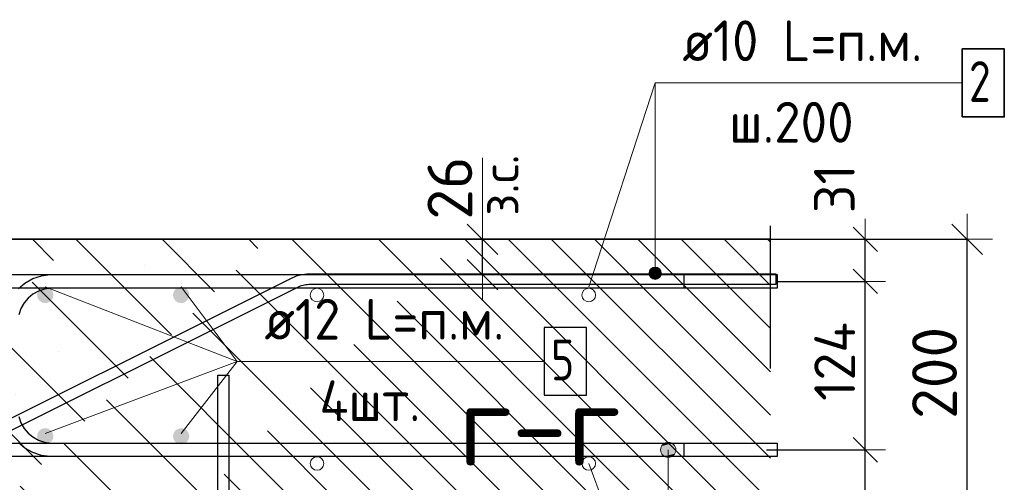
# Model space of a CAD drawing. Header units: metres. Extents: x -38 to 97, y -15 to 21.
# Tile 25 of 87: x 72.167 to 72.892, y 3.439 to 3.78. Entities that reach past the tile are written whole.
import ezdxf

# ---------------------------------------------------------------- set-up
doc = ezdxf.new("R2010")
doc.units = ezdxf.units.M
doc.header["$PDMODE"] = 65
doc.linetypes.add('______4', pattern=[0.135, 0.105, -0.03])
for name, color, linetype, lineweight in [('XR$3$Арм. стержнями верхней зоны', 180, 'Continuous', 35), ('XR$3$Арм. стержнями нижней зоны', 180, 'Continuous', 35), ('XR$3$Арм.стержн. Арматура края', 96, 'Continuous', 35), ('XR$3$Арм.стержн. Доп. арматура', 180, 'Continuous', 35), ('XR$3$Размерная линия (1)', 7, 'Continuous', 13), ('XR$3$Размерная линия_ общее', 7, 'Continuous', 13)]:
    doc.layers.add(name, color=color, linetype=linetype, lineweight=lineweight)
doc.styles.add('ISOCPEUR', font='txt')
doc.dimstyles.new('DIMSTYLE_11', dxfattribs={"dimtxt": 0.033, "dimasz": 0.0375, "dimexe": 0, "dimexo": 0, "dimgap": 0.0165, "dimtad": 2, "dimdec": 0, "dimlfac": 1000, "dimrnd": 1, "dimzin": 12, "dimdsep": 46, "dimtxsty": 'ISOCPEUR', "dimblk1": 'ALL_ML_STRICH', "dimblk2": 'ALL_ML_STRICH', "dimsah": 1, "dimcen": 0, "dimclrd": 7, "dimclre": 256, "dimclrt": 7, "dimadec": 0, "dimazin": 0, "dimtfac": 1, "dimtdec": 0, "dimtix": 1, "dimtmove": 2, "dimatfit": 3, "dimfxl": 0, "dimtvp": 1.2, "dimtzin": 0, "dimlwd": 0, "dimlwe": -3, "dimarcsym": 0})
doc.dimstyles.new('DIMSTYLE_12', dxfattribs={"dimtxt": 0.03, "dimasz": 0.03, "dimexe": 0, "dimexo": 0, "dimgap": 0.015, "dimtad": 2, "dimdec": 0, "dimlfac": 1000, "dimrnd": 1, "dimzin": 12, "dimdsep": 46, "dimtxsty": 'ISOCPEUR', "dimblk1": 'ALL_ML_STRICH', "dimblk2": 'ALL_ML_STRICH', "dimsah": 1, "dimcen": 0, "dimclrd": 7, "dimclre": 256, "dimclrt": 7, "dimadec": 0, "dimazin": 0, "dimtfac": 1, "dimtdec": 0, "dimtix": 1, "dimtmove": 2, "dimatfit": 3, "dimfxl": 0, "dimtzin": 0, "dimlwd": 0, "dimlwe": -3, "dimarcsym": 0})
doc.dimstyles.new('DIMSTYLE_14', dxfattribs={"dimtxt": 0.03, "dimasz": 0.03, "dimexe": 0, "dimexo": 0, "dimgap": 0.015, "dimtad": 2, "dimdec": 0, "dimlfac": 1000, "dimrnd": 1, "dimzin": 12, "dimdsep": 46, "dimtxsty": 'ISOCPEUR', "dimblk1": 'ALL_ML_STRICH', "dimblk2": 'ALL_ML_STRICH', "dimsah": 1, "dimcen": 0, "dimclrd": 7, "dimclre": 256, "dimclrt": 7, "dimadec": 0, "dimazin": 0, "dimtfac": 1, "dimtdec": 0, "dimtix": 1, "dimtmove": 2, "dimatfit": 3, "dimfxl": 0, "dimtvp": 1.2, "dimtzin": 0, "dimlwd": 0, "dimlwe": -3, "dimarcsym": 0})
doc.dimstyles.new('DIMSTYLE_8', dxfattribs={"dimtxt": 0.033, "dimasz": 0.0375, "dimexe": 0, "dimexo": 0, "dimgap": 0.0165, "dimtad": 2, "dimdec": 0, "dimlfac": 1000, "dimrnd": 1, "dimzin": 12, "dimdsep": 46, "dimtxsty": 'ISOCPEUR', "dimblk1": 'ALL_ML_STRICH', "dimblk2": 'ALL_ML_STRICH', "dimsah": 1, "dimcen": 0, "dimclrd": 7, "dimclre": 256, "dimclrt": 7, "dimadec": 0, "dimazin": 0, "dimtfac": 1, "dimtdec": 0, "dimtix": 1, "dimtmove": 2, "dimatfit": 3, "dimfxl": 0, "dimtzin": 0, "dimlwd": 0, "dimlwe": -3, "dimarcsym": 0})
pattern_1 = [(135, (0, 0), (-0.031819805, -0.031819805), [0.4, -0.05, 0, -0.05]), (135, (-0.01591, -0.01591), (-0.031819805, -0.031819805), [0.8, -0.1, 0.1, -0.1])]

# ---------------------------------------------------------------- blocks, each defined once
blk = doc.blocks.new('ALL_ML_STRICH')
at = {"color": 0, "linetype": 'ByBlock', "lineweight": -2}
for p, q in [((0, -0.5), (0, 0.5)), ((-0.3, -0.3), (0.3, 0.3)), ((-1, 0), (0.5, 0))]:
    blk.add_line(p, q, dxfattribs=at)
blk = doc.blocks.new('*D95')
at = {"layer": 'DEFPOINTS', "color": 7, "linetype": 'Continuous', "lineweight": 13, "transparency": 33554687}
for p in [(72.69287, 3.61831), (72.69287, 3.41831), (72.86441, 3.41831)]:
    blk.add_point(p, dxfattribs=at)
at = {"layer": 'XR$3$Размерная линия_ общее', "color": 253, "linetype": 'Continuous', "lineweight": -2, "true_color": 0xa0a0a0, "transparency": 33554687}
for p, q in [((72.71287, 3.61831), (72.86441, 3.61831)), ((72.71287, 3.41831), (72.86441, 3.41831))]:
    blk.add_line(p, q, dxfattribs=at)
at = {"layer": 'XR$3$Размерная линия_ общее', "color": 7, "linetype": 'Continuous', "lineweight": -2, "transparency": 33554687}
blk.add_line((72.86441, 3.41831), (72.86441, 3.61831), dxfattribs=at)
at = {"layer": 'XR$3$Размерная линия_ общее', "color": 7, "linetype": 'Continuous', "lineweight": 13, "transparency": 33554687, "xscale": 0.0375, "yscale": 0.0375, "zscale": 0.0375}
for p, rotation in [((72.86441, 3.61831), 90), ((72.86441, 3.41831), 270)]:
    blk.add_blockref('ALL_ML_STRICH', p, dxfattribs=dict(at, rotation=rotation))
at = {"layer": 'XR$3$Размерная линия_ общее', "color": 7, "linetype": 'Continuous', "lineweight": 13, "transparency": 33554687, "insert": (72.84041, 3.51996), "char_height": 0.033, "width": 0.099, "attachment_point": 5, "rotation": 90, "style": 'ISOCPEUR'}
blk.add_mtext('\\A1;{200}', dxfattribs=at)
blk = doc.blocks.new('*D164')
at = {"layer": 'DEFPOINTS', "color": 7, "linetype": 'Continuous', "lineweight": 13, "transparency": 33554687}
for p in [(72.4677, 3.61831), (72.4677, 3.59231), (72.50769, 3.59231)]:
    blk.add_point(p, dxfattribs=at)
at = {"layer": 'XR$3$Размерная линия_ общее', "color": 253, "linetype": 'Continuous', "lineweight": -2, "true_color": 0xa0a0a0, "transparency": 33554687}
for p, q in [((72.4877, 3.61831), (72.50769, 3.61831)), ((72.4877, 3.59231), (72.50769, 3.59231))]:
    blk.add_line(p, q, dxfattribs=at)
at = {"layer": 'XR$3$Размерная линия_ общее', "color": 7, "linetype": 'Continuous', "lineweight": -2, "transparency": 33554687}
blk.add_line((72.50769, 3.59231), (72.50769, 3.61831), dxfattribs=at)
at = {"layer": 'XR$3$Размерная линия_ общее', "color": 7, "linetype": 'Continuous', "lineweight": 13, "transparency": 33554687, "xscale": 0.0375, "yscale": 0.0375, "zscale": 0.0375}
for p, rotation in [((72.50769, 3.61831), 90), ((72.50769, 3.59231), 270)]:
    blk.add_blockref('ALL_ML_STRICH', p, dxfattribs=dict(at, rotation=rotation))
at = {"layer": 'XR$3$Размерная линия_ общее', "color": 7, "linetype": 'Continuous', "lineweight": 13, "transparency": 33554687, "insert": (72.50722, 3.63567), "char_height": 0.027, "width": 0.00135, "attachment_point": 1, "rotation": 90, "line_spacing_factor": 0.60241, "style": 'ISOCPEUR'}
blk.add_mtext('з.с.', dxfattribs=at)
at = {"layer": 'XR$3$Размерная линия_ общее', "color": 7, "linetype": 'Continuous', "lineweight": 13, "transparency": 33554687, "insert": (72.48369, 3.65603), "char_height": 0.033, "width": 0.066, "attachment_point": 5, "rotation": 90, "style": 'ISOCPEUR'}
blk.add_mtext('\\A1;{26}', dxfattribs=at)
blk = doc.blocks.new('*D213')
at = {"layer": 'DEFPOINTS', "color": 7, "linetype": 'Continuous', "lineweight": 13, "transparency": 33554687}
for p in [(72.69675, 3.46331), (72.7096, 3.41831), (72.78941, 3.41831)]:
    blk.add_point(p, dxfattribs=at)
at = {"layer": 'XR$3$Размерная линия (1)', "color": 9, "linetype": 'Continuous', "lineweight": -2, "true_color": 0xc7c7c7, "transparency": 33554687}
for p, q in [((72.71675, 3.46331), (72.78941, 3.46331)), ((72.7296, 3.41831), (72.78941, 3.41831))]:
    blk.add_line(p, q, dxfattribs=at)
at = {"layer": 'XR$3$Размерная линия (1)', "color": 7, "linetype": 'Continuous', "lineweight": -2, "transparency": 33554687}
blk.add_line((72.78941, 3.41831), (72.78941, 3.46331), dxfattribs=at)
at = {"layer": 'XR$3$Размерная линия (1)', "color": 7, "linetype": 'Continuous', "lineweight": 13, "transparency": 33554687, "xscale": 0.03, "yscale": 0.03, "zscale": 0.03}
for p, rotation in [((72.78941, 3.46331), 90), ((72.78941, 3.41831), 270)]:
    blk.add_blockref('ALL_ML_STRICH', p, dxfattribs=dict(at, rotation=rotation))
at = {"layer": 'XR$3$Размерная линия (1)', "color": 7, "linetype": 'Continuous', "lineweight": 13, "transparency": 33554687, "insert": (72.76691, 3.38455), "char_height": 0.03, "width": 0.06, "attachment_point": 5, "rotation": 90, "style": 'ISOCPEUR'}
blk.add_mtext('\\A1;{45}', dxfattribs=at)
blk = doc.blocks.new('*D214')
at = {"layer": 'DEFPOINTS', "color": 7, "linetype": 'Continuous', "lineweight": 13, "transparency": 33554687}
for p in [(72.70378, 3.58731), (72.69675, 3.46331), (72.78941, 3.46331)]:
    blk.add_point(p, dxfattribs=at)
at = {"layer": 'XR$3$Размерная линия (1)', "color": 9, "linetype": 'Continuous', "lineweight": -2, "true_color": 0xc7c7c7, "transparency": 33554687}
for p, q in [((72.72378, 3.58731), (72.78941, 3.58731)), ((72.71675, 3.46331), (72.78941, 3.46331))]:
    blk.add_line(p, q, dxfattribs=at)
at = {"layer": 'XR$3$Размерная линия (1)', "color": 7, "linetype": 'Continuous', "lineweight": -2, "transparency": 33554687}
blk.add_line((72.78941, 3.46331), (72.78941, 3.58731), dxfattribs=at)
at = {"layer": 'XR$3$Размерная линия (1)', "color": 7, "linetype": 'Continuous', "lineweight": 13, "transparency": 33554687, "xscale": 0.03, "yscale": 0.03, "zscale": 0.03}
for p, rotation in [((72.78941, 3.58731), 90), ((72.78941, 3.46331), 270)]:
    blk.add_blockref('ALL_ML_STRICH', p, dxfattribs=dict(at, rotation=rotation))
at = {"layer": 'XR$3$Размерная линия (1)', "color": 7, "linetype": 'Continuous', "lineweight": 13, "transparency": 33554687, "insert": (72.76691, 3.52831), "char_height": 0.03, "width": 0.09, "attachment_point": 5, "rotation": 90, "style": 'ISOCPEUR'}
blk.add_mtext('\\A1;{124}', dxfattribs=at)
blk = doc.blocks.new('*D215')
at = {"layer": 'DEFPOINTS', "color": 7, "linetype": 'Continuous', "lineweight": 13, "transparency": 33554687}
for p in [(72.68591, 3.61831), (72.70378, 3.58731), (72.78941, 3.58731)]:
    blk.add_point(p, dxfattribs=at)
at = {"layer": 'XR$3$Размерная линия (1)', "color": 9, "linetype": 'Continuous', "lineweight": -2, "true_color": 0xc7c7c7, "transparency": 33554687}
for p, q in [((72.70591, 3.61831), (72.78941, 3.61831)), ((72.72378, 3.58731), (72.78941, 3.58731))]:
    blk.add_line(p, q, dxfattribs=at)
at = {"layer": 'XR$3$Размерная линия (1)', "color": 7, "linetype": 'Continuous', "lineweight": -2, "transparency": 33554687}
blk.add_line((72.78941, 3.58731), (72.78941, 3.61831), dxfattribs=at)
at = {"layer": 'XR$3$Размерная линия (1)', "color": 7, "linetype": 'Continuous', "lineweight": 13, "transparency": 33554687, "xscale": 0.03, "yscale": 0.03, "zscale": 0.03}
for p, rotation in [((72.78941, 3.61831), 90), ((72.78941, 3.58731), 270)]:
    blk.add_blockref('ALL_ML_STRICH', p, dxfattribs=dict(at, rotation=rotation))
at = {"layer": 'XR$3$Размерная линия (1)', "color": 7, "linetype": 'Continuous', "lineweight": 13, "transparency": 33554687, "insert": (72.76667, 3.6556), "char_height": 0.03, "width": 0.06, "attachment_point": 5, "rotation": 90, "style": 'ISOCPEUR'}
blk.add_mtext('\\A1;{31}', dxfattribs=at)

msp = doc.modelspace()

# ---------------------------------------------------------------- hatches: boundary and pattern name
at = {"linetype": 'Continuous', "lineweight": 13, "transparency": 33554687}
h = msp.add_hatch(dxfattribs=at)
h.set_pattern_fill('__________540', scale=0.015, style=0, pattern_type=2)
h.set_pattern_definition(pattern_1)
h.paths.add_polyline_path([(72.34592, 3.61831), (72.12592, 3.61831), (72.12592, 3.49831), (72.04592, 3.45831), (72.04592, 3.25831), (72.34592, 3.25831)], flags=0)
at = {"linetype": 'Continuous', "lineweight": 25, "transparency": 33554687}
h = msp.add_hatch(dxfattribs=at)
h.set_pattern_fill('__________540', scale=0.015, style=0, pattern_type=2)
h.set_pattern_definition(pattern_1)
h.paths.add_polyline_path([(72.34592, 3.61831), (72.34592, 3.41831), (72.71957, 3.41831), (72.71957, 3.61831)], flags=0)
at = {"layer": 'XR$3$Арм. стержнями верхней зоны', "linetype": 'Continuous', "lineweight": 13, "transparency": 33554687}
for points in [[(72.63863, 3.59556), (72.63089, 3.59556), (72.63026, 3.59331)], [(72.63863, 3.59556), (72.63026, 3.59331), (72.63926, 3.59331)], [(72.63701, 3.59718), (72.63251, 3.59718), (72.63089, 3.59556)], [(72.63701, 3.59718), (72.63089, 3.59556), (72.63863, 3.59556)], [(72.63251, 3.59718), (72.63701, 3.59718), (72.63476, 3.59781)], [(72.63926, 3.59331), (72.63026, 3.59331), (72.63089, 3.59106)], [(72.63926, 3.59331), (72.63089, 3.59106), (72.63863, 3.59106)], [(72.63863, 3.59106), (72.63089, 3.59106), (72.63251, 3.58944)], [(72.63863, 3.59106), (72.63251, 3.58944), (72.63701, 3.58944)], [(72.63701, 3.58944), (72.63251, 3.58944), (72.63476, 3.58881)]]:
    msp.add_hatch(color=7, dxfattribs=at).paths.add_polyline_path(points)
at = {"layer": 'XR$3$Арм. стержнями нижней зоны', "linetype": 'Continuous', "lineweight": 13, "transparency": 33554687}
for points in [[(72.6388, 3.46331), (72.65005, 3.46331), (72.64926, 3.46612)], [(72.6388, 3.46331), (72.64926, 3.46612), (72.63959, 3.46612)], [(72.63959, 3.46612), (72.64926, 3.46612), (72.64724, 3.46814)], [(72.63959, 3.46612), (72.64724, 3.46814), (72.64161, 3.46814)], [(72.64161, 3.46814), (72.64724, 3.46814), (72.64442, 3.46893)], [(72.63959, 3.46049), (72.65005, 3.46331), (72.6388, 3.46331)], [(72.63959, 3.46049), (72.64926, 3.46049), (72.65005, 3.46331)], [(72.64161, 3.45847), (72.64926, 3.46049), (72.63959, 3.46049)], [(72.64161, 3.45847), (72.64724, 3.45847), (72.64926, 3.46049)], [(72.64724, 3.45847), (72.64161, 3.45847), (72.64442, 3.45768)]]:
    msp.add_hatch(color=7, dxfattribs=at).paths.add_polyline_path(points)
at = {"layer": 'XR$3$Арм.стержн. Доп. арматура', "linetype": 'Continuous', "lineweight": 50, "transparency": 33554687}
for points in [[(72.19192, 3.57731), (72.19146, 3.5796), (72.19016, 3.58155), (72.18821, 3.58285), (72.18592, 3.58331), (72.18362, 3.58285), (72.18167, 3.58155), (72.18037, 3.5796), (72.17992, 3.57731), (72.18037, 3.57501), (72.18167, 3.57306), (72.18362, 3.57176), (72.18592, 3.57131), (72.18821, 3.57176), (72.19016, 3.57306), (72.19146, 3.57501)], [(72.29192, 3.57731), (72.29146, 3.5796), (72.29016, 3.58155), (72.28821, 3.58285), (72.28592, 3.58331), (72.28362, 3.58285), (72.28167, 3.58155), (72.28037, 3.5796), (72.27992, 3.57731), (72.28037, 3.57501), (72.28167, 3.57306), (72.28362, 3.57176), (72.28592, 3.57131), (72.28821, 3.57176), (72.29016, 3.57306), (72.29146, 3.57501)], [(72.19192, 3.47331), (72.19146, 3.4756), (72.19016, 3.47755), (72.18821, 3.47885), (72.18592, 3.47931), (72.18362, 3.47885), (72.18167, 3.47755), (72.18037, 3.4756), (72.17992, 3.47331), (72.18037, 3.47101), (72.18167, 3.46906), (72.18362, 3.46776), (72.18592, 3.46731), (72.18821, 3.46776), (72.19016, 3.46906), (72.19146, 3.47101)], [(72.29192, 3.47331), (72.29146, 3.4756), (72.29016, 3.47755), (72.28821, 3.47885), (72.28592, 3.47931), (72.28362, 3.47885), (72.28167, 3.47755), (72.28037, 3.4756), (72.27992, 3.47331), (72.28037, 3.47101), (72.28167, 3.46906), (72.28362, 3.46776), (72.28592, 3.46731), (72.28821, 3.46776), (72.29016, 3.46906), (72.29146, 3.47101)]]:
    msp.add_hatch(color=34, dxfattribs=at).paths.add_polyline_path(points)

# ---------------------------------------------------------------- linework, layer by layer
at = {"color": 7, "linetype": 'Continuous', "lineweight": 13, "transparency": 33554687}
for p, q in [((72.58592, 3.58326), (72.63476, 3.73347)), ((72.50769, 3.61831), (72.50769, 3.67831)), ((72.58595, 3.45326), (72.64442, 3.29473))]:
    msp.add_line(p, q, dxfattribs=at)
at = {"color": 7, "linetype": '______4', "lineweight": 25, "transparency": 33554687}
msp.add_line((72.71957, 3.31831), (72.71957, 3.71831), dxfattribs=at)
at = {"color": 7, "linetype": 'Continuous', "lineweight": 35, "transparency": 33554687}
for p, q in [((72.34592, 3.61831), (72.12592, 3.61831)), ((72.71957, 3.61831), (72.34592, 3.61831))]:
    msp.add_line(p, q, dxfattribs=at)
at = {"color": 7, "linetype": 'Continuous', "lineweight": 13, "transparency": 33554687}
for centre in [(72.38592, 3.57726), (72.58592, 3.57726), (72.38595, 3.45326), (72.58595, 3.45326)]:
    msp.add_circle(centre, 0.005, dxfattribs=at)
at = {"layer": 'XR$3$Арм. стержнями верхней зоны', "color": 7, "linetype": 'Continuous', "lineweight": 13, "transparency": 33554687}
for p, q in [((72.63476, 3.73347), (72.86076, 3.73347)), ((72.63476, 3.73347), (72.63476, 3.59331)), ((72.63476, 3.59781), (72.63476, 3.59781)), ((72.63026, 3.59331), (72.63026, 3.59331)), ((72.63476, 3.58881), (72.63476, 3.58881)), ((72.63926, 3.59331), (72.63926, 3.59331))]:
    msp.add_line(p, q, dxfattribs=at)
at = {"layer": 'XR$3$Арм. стержнями верхней зоны', "color": 7, "linetype": 'Continuous', "lineweight": 35, "transparency": 33554687}
msp.add_lwpolyline([(72.86076, 3.70847), (72.89176, 3.70847), (72.89176, 3.75847), (72.86076, 3.75847), (72.86076, 3.70847)], dxfattribs=at)
at = {"layer": 'XR$3$Арм. стержнями верхней зоны', "color": 4, "linetype": 'Continuous', "lineweight": 25, "transparency": 33554687}
msp.add_lwpolyline([(72.14592, 3.59231), (72.72457, 3.59231), (72.72457, 3.58231), (72.14592, 3.58231), (72.14592, 3.59231)], dxfattribs=at)
at = {"layer": 'XR$3$Арм. стержнями верхней зоны', "color": 7, "linetype": 'Continuous', "lineweight": 13, "transparency": 33554687}
msp.add_circle((72.63476, 3.59331), 0.0045, dxfattribs=at)
at = {"layer": 'XR$3$Арм. стержнями нижней зоны', "color": 7, "linetype": 'Continuous', "lineweight": 13, "transparency": 33554687}
for p, q in [((72.64442, 3.46893), (72.64442, 3.46893)), ((72.6388, 3.46331), (72.6388, 3.46331)), ((72.64442, 3.29473), (72.64442, 3.46331)), ((72.64442, 3.45768), (72.64442, 3.45768)), ((72.65005, 3.46331), (72.65005, 3.46331))]:
    msp.add_line(p, q, dxfattribs=at)
at = {"layer": 'XR$3$Арм. стержнями нижней зоны', "color": 4, "linetype": 'Continuous', "lineweight": 25, "transparency": 33554687}
msp.add_lwpolyline([(72.14592, 3.46831), (72.72457, 3.46831), (72.72457, 3.45831), (72.14592, 3.45831), (72.14592, 3.46831)], dxfattribs=at)
at = {"layer": 'XR$3$Арм. стержнями нижней зоны', "color": 7, "linetype": 'Continuous', "lineweight": 13, "transparency": 33554687}
msp.add_circle((72.64442, 3.46331), 0.00563, dxfattribs=at)
at = {"layer": 'XR$3$Арм.стержн. Арматура края', "color": 40, "linetype": 'Continuous', "lineweight": 25, "transparency": 33554687}
for points in [[(72.08557, 3.44904), (72.36809, 3.59017), (72.36945, 3.59078), (72.37088, 3.59133), (72.37234, 3.59181), (72.37382, 3.5922), (72.37531, 3.59251), (72.37683, 3.59274), (72.37836, 3.59288), (72.37985, 3.59294), (72.72357, 3.59294), (72.72357, 3.58494), (72.38002, 3.58494), (72.3789, 3.5849), (72.37781, 3.58479), (72.37672, 3.58463), (72.37566, 3.58441), (72.3746, 3.58413), (72.37356, 3.58379), (72.37253, 3.58339), (72.37151, 3.58294), (72.0895, 3.44206)], [(72.32092, 3.51831), (72.32092, 3.30998), (72.32024, 3.3051), (72.31856, 3.30002), (72.31594, 3.29535), (72.31273, 3.2915), (72.30888, 3.28828), (72.3042, 3.28566), (72.29912, 3.28399), (72.29424, 3.28331), (72.09759, 3.28331)], [(72.09815, 3.29131), (72.29368, 3.29131), (72.2973, 3.29181), (72.30096, 3.29302), (72.30432, 3.2949), (72.30705, 3.29718), (72.30933, 3.29991), (72.31121, 3.30326), (72.31241, 3.30692), (72.31292, 3.31054), (72.31292, 3.51831), (72.32092, 3.51831)]]:
    msp.add_lwpolyline(points, dxfattribs=at)
at = {"layer": 'XR$3$Арм.стержн. Арматура края', "color": 4, "linetype": 'Continuous', "lineweight": 25, "transparency": 33554687}
for points in [[(72.16615, 3.58207), (72.17097, 3.58609), (72.17681, 3.58936), (72.18316, 3.59146), (72.18926, 3.59231), (72.65592, 3.59231), (72.65592, 3.58231)], [(72.65592, 3.58231), (72.18995, 3.58231), (72.18543, 3.58168), (72.18086, 3.58017), (72.17666, 3.57782), (72.17325, 3.57497), (72.1704, 3.57156), (72.16805, 3.56737), (72.16654, 3.56279)], [(72.16654, 3.48783), (72.16805, 3.48325), (72.1704, 3.47905), (72.17325, 3.47564), (72.17666, 3.47279), (72.18086, 3.47044), (72.18543, 3.46894), (72.18995, 3.46831), (72.65592, 3.46831), (72.65592, 3.45831), (72.18926, 3.45831), (72.18316, 3.45916), (72.17681, 3.46125), (72.17097, 3.46452), (72.16615, 3.46854)]]:
    msp.add_lwpolyline(points, dxfattribs=at)
at = {"layer": 'XR$3$Арм.стержн. Доп. арматура', "color": 7, "linetype": 'Continuous', "lineweight": 13, "transparency": 33554687}
for q in [(72.18592, 3.58331), (72.28592, 3.58331), (72.18592, 3.47531), (72.28592, 3.47531), (72.55317, 3.52847)]:
    msp.add_line((72.32717, 3.52847), q, dxfattribs=at)
at = {"layer": 'XR$3$Арм.стержн. Доп. арматура', "color": 7, "linetype": 'Continuous', "lineweight": 25, "transparency": 33554687}
msp.add_lwpolyline([(72.55317, 3.50347), (72.58417, 3.50347), (72.58417, 3.55347), (72.55317, 3.55347), (72.55317, 3.50347)], dxfattribs=at)

# ---------------------------------------------------------------- texts
at = {"color": 7, "linetype": 'Continuous', "lineweight": 13, "transparency": 33554687, "insert": (72.49004, 3.48175), "char_height": 0.06, "width": 0.1533913, "attachment_point": 4, "style": 'ISOCPEUR'}
msp.add_mtext('\\A1;{\\fISOCPEUR|i0|b0;\\H0.060000;\\W1.000000;\\C7;г-г}\\P', dxfattribs=at)
at = {"layer": 'XR$3$Арм. стержнями верхней зоны', "color": 7, "linetype": 'Continuous', "lineweight": 25, "transparency": 33554687, "char_height": 0.03, "attachment_point": 7, "style": 'ISOCPEUR'}
for s, insert, width in [('\\W0.94;ø10 L=п.м.', (72.65476, 3.74947), 0.1999832), ('\\W0.78;2', (72.86576, 3.71947), 0.0326407), ('\\W0.95;ш.200 ', (72.68926, 3.68947), 0.1311996)]:
    msp.add_mtext(s, dxfattribs=dict(at, insert=insert, width=width))
at = {"layer": 'XR$3$Арм.стержн. Доп. арматура', "color": 7, "linetype": 'Continuous', "lineweight": 25, "transparency": 33554687, "char_height": 0.03, "attachment_point": 7, "style": 'ISOCPEUR'}
for s, insert, width in [('\\W0.94;ø12 L=п.м.', (72.34717, 3.54447), 0.1999831), ('\\W0.78;5', (72.55817, 3.51447), 0.0326407), ('\\W0.95;4шт. ', (72.38767, 3.48447), 0.1191576)]:
    msp.add_mtext(s, dxfattribs=dict(at, insert=insert, width=width))

# ---------------------------------------------------------------- dimensions: what is measured, and where the dimension line sits
at = {"layer": 'XR$3$Размерная линия (1)', "color": 7, "linetype": 'Continuous', "lineweight": 13, "transparency": 33554687}
for base, p1, p2, dimstyle, picture, middle in [((72.78941, 3.61831), (72.72378, 3.58731), (72.70591, 3.61831), 'DIMSTYLE_14', '*D215', (72.76667, 3.6556)), ((72.78941, 3.58731), (72.71675, 3.46331), (72.72378, 3.58731), 'DIMSTYLE_12', '*D214', (72.76691, 3.52831)), ((72.78941, 3.46331), (72.7296, 3.41831), (72.71675, 3.46331), 'DIMSTYLE_14', '*D213', (72.76691, 3.38455))]:
    dim = msp.add_linear_dim(base=base, p1=p1, p2=p2, angle=90, dimstyle=dimstyle, override={"dimpost": '<>', "dimclrd": 7, "dimclre": 9, "dimclrt": 7, "dimlwd": 0, "dimlwe": 65533}, dxfattribs=at)
    dim.commit()
    dim.dimension.update_dxf_attribs({"geometry": picture, "text_midpoint": middle, "dimtype": 160})
at = {"layer": 'XR$3$Размерная линия_ общее', "color": 7, "linetype": 'Continuous', "lineweight": 13, "transparency": 33554687}
dim = msp.add_linear_dim(base=(72.50769, 3.61831), p1=(72.4877, 3.59231), p2=(72.4877, 3.61831), angle=90, text='<>\\Xз.с.', dimstyle='DIMSTYLE_11', override={"dimpost": '<>', "dimclrd": 7, "dimclre": 253, "dimclrt": 7, "dimlwd": 0, "dimlwe": 65533}, dxfattribs=at)
dim.commit()
dim.dimension.update_dxf_attribs({"geometry": '*D164', "text_midpoint": (72.48369, 3.65603), "dimtype": 160})
dim = msp.add_linear_dim(base=(72.86441, 3.61831), p1=(72.71287, 3.41831), p2=(72.71287, 3.61831), angle=90, dimstyle='DIMSTYLE_8', override={"dimpost": '<>', "dimclrd": 7, "dimclre": 253, "dimclrt": 7, "dimlwd": 0, "dimlwe": 65533}, dxfattribs=at)
dim.commit()
dim.dimension.update_dxf_attribs({"geometry": '*D95', "text_midpoint": (72.84041, 3.51996), "dimtype": 160})

doc.saveas('drawing.dxf')
